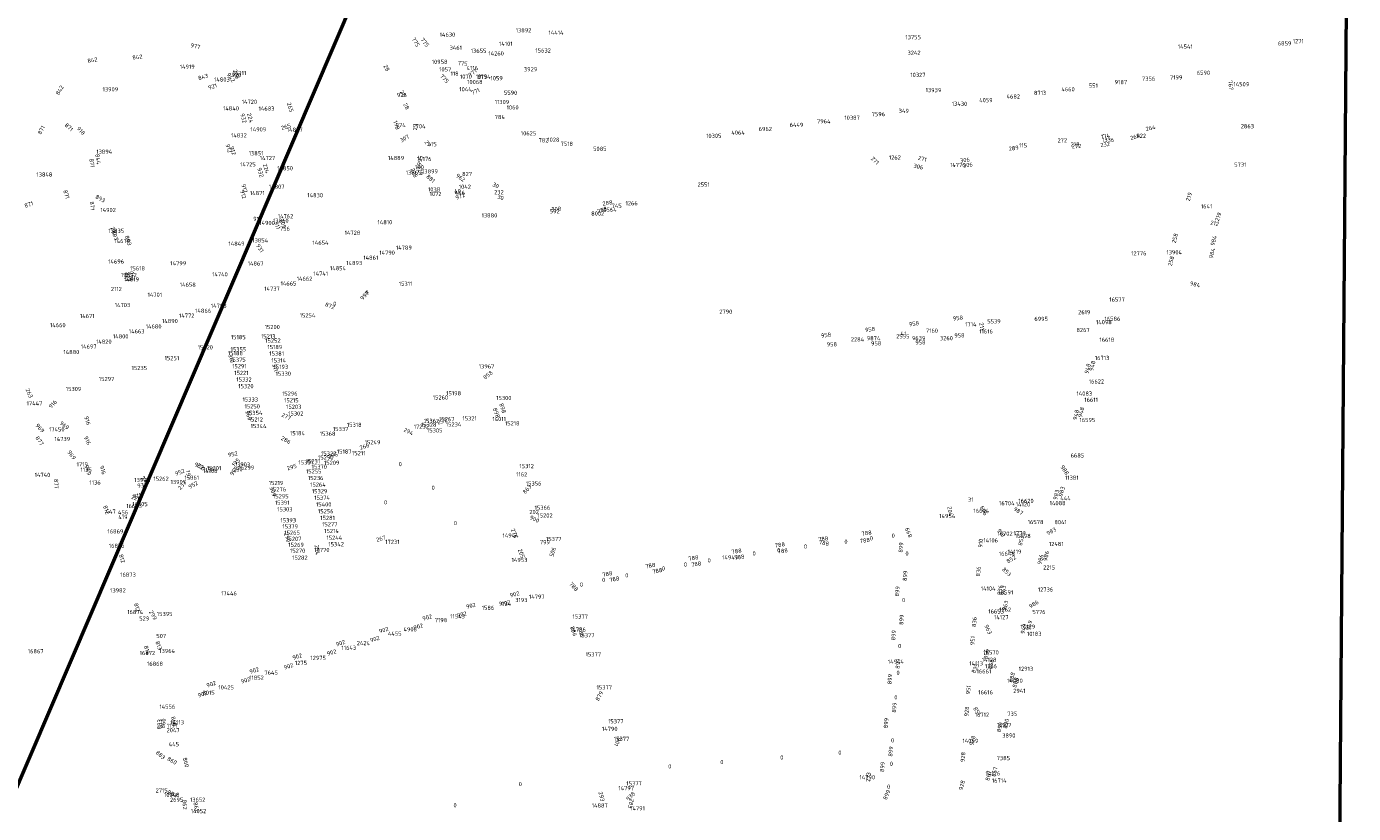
# Model space of a CAD drawing. Header units: metres. Extents: x 0 to 94175, y 0 to 466755.
# Tile 5 of 9: x 90841 to 91415, y 465753 to 466094. Entities that reach past the tile are written whole.
import ezdxf

# ---------------------------------------------------------------- set-up
doc = ezdxf.new("R2010")
doc.units = ezdxf.units.M
for name, color, linetype in [('120010_STRAATMEUB_OPGRAS_TOTAAL_MText', 7, 'CONTINUOUS'), ('120060_GRAS_RAND_BEPL_MText', 7, 'CONTINUOUS'), ('120070_GRAS_RAND_VERH_MText', 7, 'CONTINUOUS'), ('130020_ROZEN_RAND_GRASVERH_MText', 7, 'CONTINUOUS'), ('141020_OPGAHEESTR_RAND_GRASVERH_MText', 7, 'CONTINUOUS'), ('160020_BODEMBEDEK_RAND_GRASVERH_MText', 7, 'CONTINUOUS'), ('OEG_CAD_BODEMBEDEKKERS_NIEUW RHIJNGEEST_2023-0116_MText', 7, 'CONTINUOUS'), ('OEG_CAD_BOOM_BUITENLUST_2023-0116_MText', 7, 'CONTINUOUS'), ('OEG_CAD_BOOM_NIEUW RHIJNGEEST_2023-0116_MText', 7, 'CONTINUOUS'), ('OEG_CAD_BOSPLANTSEON_NIEUW RHIJNGEEST_2023-0116_MText', 7, 'CONTINUOUS'), ('OEG_CAD_GRAS_NIEUW RHIJNGEEST_2023-0116_MText', 7, 'CONTINUOUS'), ('OEG_CAD_HAAG_NIEUW RHIJNGEEST_2023-0116_MText', 7, 'CONTINUOUS'), ('OEG_CAD_OPGAANDE HEESTER_NIEUW RHIJNGEEST_2023-0116_MText', 7, 'CONTINUOUS'), ('OEG_CAD_ROZEN_NIEUW RHIJNGEEST_2023-0116_MText', 7, 'CONTINUOUS'), ('OEG_GV_GRAS_BUITENLUST_IB_2023-0115_MText', 7, 'CONTINUOUS')]:
    doc.layers.add(name, color=color, linetype=linetype)
doc.layers.add('Kader_A0', color=4, linetype='CONTINUOUS', lineweight=50)
doc.styles.add('Leiden', font='isocp.shx')

msp = doc.modelspace()

# ---------------------------------------------------------------- linework, layer by layer
at = {"layer": 'Kader_A0', "flags": 128}
for points in [[(90017.32, 466755.33), (91070.31, 466311.57), (90789.19, 465654.24), (90617.24, 465723.31), (90595.71, 465659.76), (89712.26, 466026.62)], [(91415.05, 466500.5), (91405.98, 465357.86), (90691.13, 465367.31), (90689.47, 465552.61), (90622.51, 465548.29), (90625.07, 466504.89)]]:
    msp.add_lwpolyline(points, close=True, dxfattribs=at)

# ---------------------------------------------------------------- texts
at = {"layer": '120010_STRAATMEUB_OPGRAS_TOTAAL_MText', "color": 0, "char_height": 1.8, "style": 'Leiden'}
for s, insert, attachment_point in [('1057', (91019.28, 466075.09), 4), ('118', (91024.2, 466073.25), 4), ('1070', (91028.28, 466071.94), 4), ('1019', (91039.99, 466071.07), 9), ('1059', (91041.5, 466071.25), 4), ('1044', (91028, 466066.49), 4), ('1060', (91048.49, 466058.6), 4), ('1028', (91066.11, 466044.63), 4), ('1038', (91014.44, 466023.14), 4), ('1042', (91027.77, 466024.28), 4), ('1072', (91015.15, 466021.18), 4), ('446', (91026, 466021.66), 4), ('1719', (90862.34, 465904.14), 4), ('1135', (90864.03, 465901.84), 4), ('1136', (90867.9, 465896.3), 4), ('447', (90879.27, 465882.8), 9), ('456', (90880.26, 465882.49), 7), ('419', (90880.41, 465881.31), 4), ('1779', (91267.94, 465874.33), 4), ('1262', (91261.7, 465841.26), 4), ('529', (90889.47, 465837.43), 4), ('507', (90896.85, 465829.88), 4), ('1366', (91255.5, 465816.8), 4), ('2047', (90901.28, 465789.09), 4), ('1191', (90901.37, 465791.07), 4)]:
    msp.add_mtext(s, dxfattribs=dict(at, insert=insert, attachment_point=attachment_point))
at = {"layer": '120060_GRAS_RAND_BEPL_MText', "color": 0, "char_height": 1.8, "attachment_point": 8, "style": 'Leiden'}
for s, insert, rotation in [('208', (90930.66, 466072.69), 287.75892), ('224', (90936.64, 466053.8), 287.44069), ('198', (90999.97, 466050.66), 289.72394), ('224', (90943.52, 466031.9), 287.44069), ('228', (91007.62, 466029.97), 292.41797), ('229', (91010.16, 466030.88), 294.27992), ('219', (91344.71, 466019.7), 72.88606), ('219', (91357.37, 466010.96), 69.63612), ('210', (90877.56, 466004.81), 290.88565), ('209', (90950.89, 466008.08), 288.01173), ('212', (91354.79, 466007.57), 347.91672), ('227', (90883.64, 465985.22), 280.49235), ('211', (91253.31, 465963.68), 279.74634), ('196', (90920.22, 465901), 10.36558), ('195', (90931.9, 465904.36), 45.77999), ('226', (90891.73, 465896.68), 322.61795), ('197', (90909.84, 465899.53), 277.68922), ('225', (90887.74, 465888.64), 338.20608)]:
    msp.add_mtext(s, dxfattribs=dict(at, insert=insert, rotation=rotation))
at = {"layer": '120070_GRAS_RAND_VERH_MText', "color": 0, "char_height": 1.8, "attachment_point": 8, "style": 'Leiden'}
for s, insert, rotation in [('977', (90913.58, 466084.21), 347.76048), ('775', (91008.36, 466086.39), 301.65879), ('775', (91012.39, 466086.18), 309.16689), ('842', (90869.37, 466078.21), 10.64585), ('842', (90888.74, 466079.5), 6.58167), ('775', (91029.35, 466076.74), 354.93334), ('771', (91034.34, 466072.83), 40.15401), ('843', (90917.33, 466070.96), 16.54254), ('921', (90921.45, 466066.78), 17.53803), ('942', (90928.43, 466071.03), 305.62951), ('775', (91020.89, 466070.42), 313.69446), ('767', (91361.03, 466068.08), 277.3136), ('842', (90855.8, 466065.59), 59.59306), ('771', (91035.33, 466064.68), 24.17496), ('871', (90858.44, 466049.36), 319.10204), ('932', (90933.72, 466053.68), 287.39605), ('784', (91045.55, 466053.54), 1.16537), ('871', (90847.86, 466048.37), 61.64803), ('918', (90863.54, 466047.86), 313.05338), ('912', (90927.35, 466040.62), 287.41461), ('912', (90929.15, 466039.63), 287.48824), ('782', (91064.41, 466043.47), 358.28444), ('871', (90868.1, 466034.4), 278.76115), ('844', (90870.74, 466036.1), 278.82518), ('995', (91011.82, 466035.45), 81.15422), ('932', (90941.08, 466030.2), 287.39605), ('881', (91015.02, 466027.11), 319.61243), ('962', (91028, 466027.48), 325.48737), ('912', (90934.14, 466023.33), 286.86819), ('871', (90841.97, 466015.72), 19.57172), ('871', (90857.08, 466020.7), 288.50492), ('871', (90868.22, 466015.94), 275.78622), ('893', (90872.2, 466018.34), 332.15225), ('912', (90933.61, 466020.66), 287.41461), ('972', (91028.71, 466019.28), 20.38897), ('912', (90940.66, 466009.45), 358.54567), ('911', (90948.29, 466007.28), 287.49056), ('893', (90878.09, 466002.93), 290.93768), ('893', (90883.83, 466000.74), 288.13716), ('984', (91355.42, 466000.76), 76.05588), ('931', (90940.94, 465997.23), 302.43151), ('984', (91354.73, 465995.26), 76.35314), ('841', (90882.87, 465985.11), 280.11669), ('940', (90887.05, 465985.5), 86.58944), ('984', (91346.3, 465981.16), 346.91934), ('997', (90987.68, 465976.58), 46.58018), ('872', (90971.69, 465971.9), 340.45622), ('958', (91224.92, 465964.1), 7.33814), ('958', (91243.95, 465966.55), 7.33814), ('958', (91186.86, 465959.2), 7.32866), ('958', (91205.89, 465961.65), 7.32866), ('958', (91244.52, 465959.01), 1.20359), ('958', (91189.28, 465955.19), 1.18115), ('958', (91208.46, 465955.59), 1.18115), ('958', (91227.64, 465955.98), 1.18115), ('948', (91302.89, 465946.55), 76.357), ('858', (91040.97, 465942.1), 38.86414), ('948', (91300.83, 465945.35), 75.79541), ('916', (90852.67, 465929.57), 47.42062), ('898', (91043.2, 465926.13), 290.03345), ('898', (91045.92, 465928.18), 288.40831), ('948', (91295.82, 465925.37), 76.7372), ('948', (91298.03, 465926.52), 76.357), ('969', (90845.84, 465919.2), 312.78213), ('969', (90856.55, 465920.26), 324.83714), ('916', (90866.14, 465922.77), 287.44384), ('877', (90845.56, 465913.82), 303.40162), ('916', (90866.19, 465914.09), 294.75901), ('969', (90859.46, 465907.65), 306.27846), ('952', (90930.12, 465907.67), 11.33525), ('969', (90866.39, 465901.35), 287.58214), ('916', (90872.85, 465901.42), 287.44384), ('952', (90907.34, 465899.9), 20.82431), ('952', (90915.06, 465902.6), 334.3658), ('952', (90931.17, 465900.72), 51.95762), ('988', (91289.28, 465901.17), 304.51624), ('877', (90852.62, 465895.69), 272.60014), ('952', (90913.23, 465894.45), 29.52207), ('811', (90888.62, 465889.7), 8.86521), ('933', (90890.87, 465894.22), 7.92631), ('863', (91057.97, 465892.79), 48.4739), ('983', (91287.27, 465890.75), 76.24771), ('983', (91289.63, 465892.16), 76.44722), ('812', (90874.4, 465884.18), 289.86335), ('909', (91255.88, 465884.52), 116.69397), ('987', (91269.47, 465883.19), 325.97155), ('900', (91060.15, 465879.64), 334.25273), ('788', (91204.41, 465873.53), 7.64605), ('899', (91223.35, 465874.96), 112.19612), ('910', (91261.77, 465873.94), 307.74205), ('983', (91284.72, 465874.37), 27.8401), ('788', (91148.16, 465865.67), 8.61474), ('788', (91166.89, 465868.43), 8.09741), ('788', (91168.11, 465865.81), 7.83576), ('788', (91185.64, 465871.01), 7.64845), ('788', (91185.68, 465869.21), 349.29139), ('788', (91203.64, 465870.31), 7.16741), ('899', (91220.07, 465868.1), 85.48935), ('910', (91254.57, 465869.96), 85.89976), ('853', (91272.05, 465870.91), 76.35164), ('812', (90881.15, 465863.13), 287.03781), ('905', (91067.53, 465866.48), 251.68243), ('788', (91129.46, 465862.74), 9.38248), ('788', (91130.68, 465860.12), 9.23514), ('788', (91149.38, 465863.09), 8.53342), ('852', (91267.39, 465862.31), 31.12184), ('986', (91280.46, 465862.81), 76.36237), ('986', (91282.89, 465864.3), 76.32122), ('788', (91092.24, 465855.84), 11.12564), ('788', (91110.82, 465859.46), 10.54762), ('788', (91113.85, 465857.18), 10.75403), ('899', (91221.88, 465855.82), 85.29926), ('836', (91253.58, 465857.69), 85.39275), ('853', (91264.33, 465856.99), 316.30678), ('788', (91076.86, 465850.63), 312.09127), ('788', (91095.26, 465853.58), 11.52772), ('899', (91218.48, 465849.1), 85.1566), ('836', (91262.91, 465849.59), 80.64845), ('963', (91264.36, 465849.5), 81.18567), ('902', (91048.25, 465843.24), 14.21693), ('902', (91052.16, 465847.04), 14.88087), ('986', (91277.15, 465842.88), 32.06436), ('812', (90887.67, 465841.99), 287.67624), ('902', (91014.32, 465837.04), 15.43704), ('902', (91029.31, 465838.33), 14.81166), ('902', (91033.23, 465842.08), 14.4745), ('963', (91265.22, 465842.83), 76.29114), ('902', (90995.54, 465831.6), 16.71127), ('902', (91010.46, 465833.12), 15.97022), ('886', (91076.68, 465831.66), 287.92704), ('899', (91220.32, 465836.82), 85.29926), ('836', (91251.82, 465835.87), 85.39275), ('963', (91256.12, 465832.33), 294.13949), ('949', (91273.17, 465832.76), 76.36138), ('949', (91275.57, 465834.23), 76.32254), ('902', (90976.81, 465825.92), 17.00802), ('902', (90991.66, 465827.68), 16.89453), ('886', (91079.8, 465831.27), 288.65423), ('899', (91216.87, 465830.1), 85.1566), ('951', (91251.06, 465827.8), 85.22902), ('814', (90891.98, 465823.48), 287.33734), ('813', (90897.04, 465825.48), 289.80127), ('902', (90958.13, 465820.12), 17.67141), ('902', (90972.99, 465821.85), 17.62787), ('856', (91257, 465822.01), 86.80698), ('902', (90939.5, 465814.12), 17.87732), ('902', (90954.35, 465815.9), 18.00377), ('899', (91218.75, 465817.82), 85.29926), ('835', (91252.14, 465815.4), 63.45779), ('856', (91259.02, 465817.42), 76.27127), ('902', (90920.86, 465808.16), 17.6169), ('902', (90935.73, 465809.86), 17.96151), ('899', (91215.26, 465811.1), 85.1566), ('888', (91268.08, 465811.77), 76.42273), ('888', (91269.63, 465809.53), 77.34845), ('902', (90917.12, 465803.83), 18.03514), ('879', (91089.42, 465803.48), 61.96047), ('951', (91249.23, 465806.48), 85.07407), ('899', (91217.19, 465798.81), 85.29926), ('851', (91251.37, 465796.86), 302.36168), ('860', (90900.72, 465791.92), 84.80832), ('860', (90903.74, 465792.71), 286.64967), ('899', (91213.65, 465792.1), 85.1566), ('928', (91248.56, 465797.14), 85.16773), ('890', (91265.52, 465791.75), 76.8507), ('883', (90899.07, 465791.56), 87.15957), ('890', (91262.83, 465790.13), 76.31465), ('901', (91095.67, 465784.37), 247.57774), ('928', (91251.01, 465784.39), 76.57559), ('883', (90898.07, 465777.69), 318.93257), ('860', (90903.21, 465775.12), 330.24253), ('860', (90908.8, 465774.92), 284.30916), ('899', (91215.63, 465779.81), 85.29926), ('928', (91246.91, 465777.4), 85.39679), ('899', (91212.04, 465773.1), 85.1566), ('867', (91257.9, 465769.19), 76.9982), ('867', (91260.57, 465770.89), 76.74937), ('928', (91246.44, 465765.11), 76.73997), ('883', (90903.45, 465760.74), 337.11999), ('938', (91102.74, 465759.88), 44.05246), ('899', (91213.85, 465760.81), 66.63135), ('862', (90908.27, 465756.82), 273.50398), ('862', (90913.25, 465755.66), 281.22062)]:
    msp.add_mtext(s, dxfattribs=dict(at, insert=insert, rotation=rotation))
at = {"layer": '130020_ROZEN_RAND_GRASVERH_MText', "color": 0, "char_height": 1.8, "attachment_point": 8, "style": 'Leiden'}
for s, insert, rotation in [('28', (90995.76, 466075.2), 298.76809), ('28', (91002.89, 466064.12), 302.46383), ('28', (91004.23, 466058.67), 296.78437), ('29', (91009.71, 466050.07), 90.05228), ('27', (91013.58, 466042.43), 304.91711), ('30', (91043.38, 466024.07), 334.18585), ('30', (91045.58, 466018.77), 342.74575), ('31', (91249.35, 465887.99), 1.52845)]:
    msp.add_mtext(s, dxfattribs=dict(at, insert=insert, rotation=rotation))
at = {"layer": '141020_OPGAHEESTR_RAND_GRASVERH_MText', "color": 0, "char_height": 1.8, "attachment_point": 8, "style": 'Leiden'}
for s, insert, rotation in [('265', (90953.94, 466058.4), 287.44799), ('265', (90953.21, 466049.38), 17.86808), ('307', (91004.77, 466044.38), 29.96814), ('264', (91320.77, 466045.01), 16.73015), ('264', (91327.44, 466048.82), 12.791), ('289', (91268.08, 466040.08), 8.06325), ('272', (91289.04, 466043.43), 1.56742), ('272', (91295.21, 466040.96), 2.98954), ('271', (91207.27, 466034.94), 315.29669), ('271', (91228.22, 466035.54), 344.42508), ('306', (91246.97, 466034.94), 7.68738), ('306', (91248.24, 466032.79), 7.60164), ('306', (91226.54, 466032.1), 347.98734), ('288', (91092.27, 466016.38), 8.09799), ('308', (91070.03, 466013.76), 4.037), ('288', (91090.09, 466013.42), 17.93366), ('258', (91338.61, 466001.8), 75.9652), ('258', (91336.97, 465991.91), 75.6356), ('310', (90928.42, 465949.71), 286.76416), ('311', (90947.37, 465945.69), 287.54308), ('263', (90841.02, 465934.59), 292.90282), ('260', (90935.99, 465925), 287.35539), ('277', (90952.7, 465924.07), 333.36318), ('294', (91005.65, 465917.52), 333.38378), ('259', (91020.8, 465921.95), 17.48151), ('286', (90952.51, 465913.87), 332.23935), ('275', (90973.65, 465907.12), 17.36472), ('266', (90987.22, 465911.07), 17.53054), ('295', (90955.75, 465902.11), 17.27381), ('309', (90946.47, 465892.08), 287.16121), ('204', (91239.56, 465883.72), 277.56359), ('290', (90952.7, 465872.3), 287.79238), ('276', (91050.96, 465873.97), 290.04712), ('284', (90965.64, 465867.02), 276.85828), ('267', (90994.32, 465871.12), 15.88991), ('205', (91054.06, 465865.23), 291.26445), ('299', (90894.69, 465838.42), 299.91336), ('273', (91205.94, 465768.74), 86.60968), ('293', (91088.69, 465760.2), 283.00014), ('283', (91101.48, 465757.63), 251.90847)]:
    msp.add_mtext(s, dxfattribs=dict(at, insert=insert, rotation=rotation))
at = {"layer": '160020_BODEMBEDEK_RAND_GRASVERH_MText', "color": 0, "char_height": 1.8, "attachment_point": 8, "style": 'Leiden'}
for s, insert, rotation in [('174', (91307.84, 466045.37), 8.10461), ('232', (91307.68, 466041.68), 8.39722), ('231', (90915.67, 465902.24), 323.3559), ('230', (90932.22, 465900.98), 6.5239), ('228', (90891.73, 465896.68), 322.61795), ('233', (90908.66, 465894.5), 49.27984), ('229', (90887.74, 465888.64), 338.20608)]:
    msp.add_mtext(s, dxfattribs=dict(at, insert=insert, rotation=rotation))
at = {"layer": 'OEG_CAD_BODEMBEDEKKERS_NIEUW RHIJNGEEST_2023-0116_MText', "color": 0, "char_height": 1.8, "attachment_point": 5, "style": 'Leiden'}
for s, insert in [('1336', (91308.85, 466044.55)), ('13903', (90934.11, 465904.09)), ('13907', (90906.34, 465896.5))]:
    msp.add_mtext(s, dxfattribs=dict(at, insert=insert))
at = {"layer": 'OEG_CAD_BOOM_BUITENLUST_2023-0116_MText', "color": 0, "char_height": 1.8, "attachment_point": 4, "style": 'Leiden'}
for s, insert in [('13892', (91052.4, 466091.97)), ('14630', (91019.49, 466090.1)), ('14101', (91045.2, 466086.14)), ('14414', (91066.6, 466090.95)), ('13755', (91221.1, 466089.01)), ('6859', (91382.29, 466086.31)), ('1271', (91388.77, 466087.28)), ('3461', (91023.78, 466084.42)), ('13655', (91032.95, 466083.09)), ('14260', (91040.6, 466081.97)), ('15632', (91060.94, 466083.25)), ('3242', (91222.01, 466082.26)), ('14541', (91339.02, 466084.94)), ('4116', (91031.15, 466075.64)), ('3929', (91056, 466075.13)), ('2734', (91035.84, 466071.83)), ('10327', (91223.23, 466072.7)), ('9187', (91311.67, 466069.54)), ('7356', (91323.49, 466071.04)), ('7199', (91335.63, 466071.57)), ('6590', (91347.23, 466073.6)), ('5590', (91047.32, 466064.93)), ('13939', (91229.86, 466066.09)), ('4682', (91264.89, 466063.34)), ('8713', (91276.74, 466064.9)), ('4660', (91288.62, 466066.47)), ('551', (91300.48, 466068.06)), ('349', (91218.2, 466057.11)), ('13430', (91241.16, 466060.16)), ('4059', (91253.04, 466061.74)), ('6449', (91171.01, 466051.05)), ('7964', (91182.85, 466052.6)), ('10387', (91194.68, 466054.14)), ('7596', (91206.5, 466055.69)), ('10305', (91134.85, 466046.31)), ('4064', (91145.75, 466047.71)), ('6962', (91157.58, 466049.28)), ('7518', (91071.82, 466042.85)), ('5085', (91085.92, 466040.69))]:
    msp.add_mtext(s, dxfattribs=dict(at, insert=insert))
at = {"layer": 'OEG_CAD_BOOM_NIEUW RHIJNGEEST_2023-0116_MText', "color": 0, "char_height": 1.8, "style": 'Leiden'}
for s, insert, attachment_point in [('14803', (90921.84, 466070.69), 4), ('14711', (90929.84, 466073.45), 4), ('14840', (90925.74, 466058.21), 4), ('14720', (90933.81, 466061.04), 4), ('14683', (90941.1, 466058.11), 4), ('14832', (90929.19, 466046.5), 4), ('14909', (90937.6, 466049.09), 4), ('14857', (90953.33, 466048.92), 4), ('2863', (91366.26, 466050.47), 4), ('14725', (90933.14, 466033.94), 4), ('14727', (90941.61, 466036.68), 4), ('5731', (91363.44, 466033.85), 4), ('14850', (90949.14, 466032.29), 4), ('14807', (90945.53, 466024.29), 4), ('2551', (91131.12, 466025.22), 4), ('14871', (90937.33, 466021.54), 4), ('14830', (90962.21, 466020.62), 4), ('1266', (91099.97, 466017.12), 4), ('14902', (90872.61, 466014.24), 4), ('14762', (90949.41, 466011.52), 4), ('8002', (91085.1, 466012.69), 4), ('10564', (91089.33, 466014.28), 4), ('745', (91093.93, 466016.01), 4), ('14900', (90941.41, 466008.63), 4), ('14810', (90992.58, 466008.93), 4), ('14670', (90878.69, 466000.77), 4), ('14849', (90928.07, 465999.62), 4), ('14654', (90964.45, 466000.04), 4), ('14728', (90978.35, 466004.36), 4), ('14861', (90986.45, 465993.59), 4), ('14790', (90993.36, 465995.74), 4), ('14789', (91000.55, 465997.92), 4), ('12776', (91318.81, 465995.47), 4), ('14696', (90876, 465991.92), 4), ('15618', (90885.49, 465988.96), 4), ('14799', (90902.9, 465991.16), 4), ('14867', (90936.4, 465991.07), 4), ('14854', (90971.97, 465989.02), 4), ('14893', (90979.05, 465991.25), 4), ('14819', (90882.86, 465984.16), 4), ('14740', (90920.99, 465986.4), 4), ('14665', (90950.63, 465982.42), 4), ('14662', (90957.62, 465984.47), 4), ('14741', (90964.81, 465986.7), 4), ('15311', (91001.79, 465982.29), 4), ('14701', (90893.05, 465977.52), 4), ('14658', (90907.01, 465981.89), 4), ('14737', (90943.55, 465980.14), 4), ('0', (90987.34, 465978.5), 4), ('14703', (90878.86, 465973.07), 4), ('14866', (90913.65, 465970.6), 4), ('14798', (90920.43, 465972.75), 4), ('0', (90973.42, 465973.66), 4), ('16577', (91309.36, 465975.48), 4), ('14671', (90863.77, 465968.35), 4), ('14890', (90899.3, 465966.16), 4), ('14772', (90906.66, 465968.53), 4), ('15254', (90958.92, 465968.62), 4), ('2790', (91140.54, 465970.18), 4), ('1714', (91246.95, 465964.76), 4), ('5539', (91256.54, 465966.03), 4), ('6995', (91276.92, 465967.1), 4), ('2619', (91295.87, 465969.97), 4), ('16586', (91307.28, 465967.13), 4), ('14660', (90850.81, 465964.38), 4), ('14800', (90878.04, 465959.53), 4), ('14663', (90884.94, 465961.72), 4), ('14680', (90892.27, 465963.82), 4), ('15185', (90929.13, 465959.18), 4), ('15213', (90942.17, 465958.67), 7), ('15200', (90943.75, 465963.58), 4), ('2555', (91217.13, 465959.56), 4), ('7160', (91229.96, 465962.01), 4), ('11616', (91253.05, 465961.66), 4), ('8267', (91295.13, 465962.3), 4), ('14697', (90864.15, 465955.11), 4), ('14820', (90870.74, 465957.26), 4), ('15220', (90914.77, 465954.78), 4), ('15355', (90928.99, 465953.96), 4), ('15252', (90943.99, 465957.72), 4), ('15189', (90944.9, 465954.89), 4), ('2284', (91197.49, 465958.21), 4), ('9874', (91204.39, 465958.72), 4), ('9639', (91223.9, 465958.77), 4), ('3260', (91236.06, 465958.74), 4), ('16618', (91305.07, 465958.08), 4), ('14880', (90856.62, 465952.72), 4), ('15251', (90900.45, 465950.1), 4), ('15188', (90927.86, 465952.25), 4), ('15375', (90928.79, 465949.4), 4), ('15381', (90945.75, 465952.11), 4), ('15314', (90946.63, 465949.11), 4), ('16713', (91303.12, 465950.2), 4), ('15235', (90886.13, 465945.83), 4), ('15291', (90929.66, 465946.62), 4), ('15221', (90930.58, 465943.73), 4), ('15193', (90947.54, 465946.34), 4), ('15330', (90948.48, 465943.4), 4), ('15309', (90857.65, 465936.77), 4), ('15297', (90871.94, 465941.09), 4), ('15332', (90931.46, 465940.88), 4), ('15320', (90932.32, 465937.97), 4), ('16622', (91300.47, 465940.01), 4), ('17447', (90840.71, 465930.56), 4), ('15333', (90934.17, 465932.22), 4), ('15296', (90951.25, 465934.76), 4), ('15215', (90952.16, 465931.88), 4), ('15260', (91016.51, 465933.09), 4), ('15198', (91022.32, 465934.91), 4), ('15300', (91043.96, 465932.86), 4), ('16611', (91298.54, 465932.07), 4), ('15250', (90935.03, 465929.24), 4), ('15354', (90935.95, 465926.4), 4), ('15203', (90953.03, 465929.06), 4), ('15302', (90953.9, 465926.16), 4), ('17450', (90850.39, 465919.25), 4), ('15212', (90936.82, 465923.58), 4), ('15344', (90937.68, 465920.7), 4), ('15337', (90973.29, 465919.4), 4), ('15318', (90979.34, 465921.24), 4), ('17232', (91008.27, 465920.47), 4), ('15328', (91014.73, 465920.39), 8), ('15362', (91019.28, 465922.04), 9), ('15267', (91022.57, 465922.79), 8), ('15234', (91025.5, 465922.34), 2), ('15321', (91029.34, 465924.05), 4), ('15218', (91047.75, 465921.87), 4), ('16595', (91296.46, 465923.36), 4), ('15184', (90954.72, 465917.62), 4), ('15368', (90967.57, 465917.41), 4), ('15249', (90987.06, 465913.7), 4), ('15305', (91017.36, 465919.73), 2), ('15290', (90970.18, 465906.2), 8), ('15322', (90974.74, 465907.96), 9), ('15187', (90978.19, 465908.8), 8), ('15211', (90981.56, 465908.98), 4), ('6685', (91292.61, 465908), 4), ('15301', (90918.72, 465902.48), 4), ('15299', (90932.45, 465902.71), 4), ('15351', (90958.37, 465904.98), 4), ('15231', (90964.61, 465904.6), 8), ('15370', (90967.36, 465904.01), 2), ('15209', (90972.74, 465905.73), 2), ('0', (91001.75, 465904.24), 4), ('15312', (91054.04, 465903.38), 4), ('15262', (90895.56, 465897.91), 4), ('15361', (90909.04, 465898.4), 4), ('15219', (90945.51, 465896.1), 4), ('15255', (90961.61, 465901.1), 4), ('15236', (90962.49, 465898.23), 4), ('15356', (91056.77, 465895.86), 4), ('11381', (91290.16, 465898.38), 4), ('15276', (90946.35, 465893.33), 4), ('15295', (90947.36, 465890.3), 4), ('15264', (90963.41, 465895.36), 4), ('15329', (90964.18, 465892.51), 4), ('0', (91016.01, 465894), 4), ('16635', (90883.85, 465886.09), 4), ('15391', (90948.17, 465887.53), 4), ('15303', (90949.14, 465884.68), 4), ('15374', (90965.21, 465889.67), 4), ('15400', (90965.96, 465886.8), 4), ('0', (90995.38, 465887.71), 4), ('15366', (91060.6, 465885.42), 4), ('16704', (91261.62, 465887.33), 4), ('16620', (91269.98, 465888.34), 4), ('444', (91288.13, 465889.49), 4), ('15393', (90950.58, 465879.95), 4), ('15256', (90966.82, 465883.86), 4), ('15281', (90967.8, 465880.98), 4), ('0', (91025.65, 465878.74), 4), ('15202', (91061.82, 465882.01), 4), ('16604', (91250.56, 465884.05), 4), ('16578', (91274.05, 465879.16), 4), ('8041', (91285.58, 465879.14), 4), ('16869', (90875.7, 465875.12), 4), ('15379', (90951.42, 465877.28), 4), ('15265', (90952.24, 465874.59), 4), ('15277', (90968.6, 465878.2), 4), ('15214', (90969.54, 465875.32), 4), ('0', (91215.16, 465873.27), 4), ('16702', (91260.9, 465874.15), 4), ('16598', (91268.46, 465873.17), 4), ('16876', (90876.28, 465868.89), 4), ('15207', (90953.05, 465871.91), 4), ('15269', (90953.97, 465869.32), 4), ('15244', (90970.47, 465872.4), 4), ('15342', (90971.31, 465869.58), 4), ('17231', (90995.94, 465870.6), 4), ('15377', (91065.51, 465871.83), 4), ('0', (91177.19, 465868.62), 4), ('0', (91194.68, 465870.7), 4), ('0', (91205.69, 465872.17), 4), ('12481', (91283.23, 465869.7), 4), ('15270', (90954.72, 465866.75), 4), ('15282', (90955.63, 465863.77), 4), ('0', (91135.48, 465862.59), 4), ('0', (91154.93, 465865.6), 4), ('0', (91165.57, 465866.99), 4), ('0', (91221.11, 465865.56), 4), ('16648', (91261.53, 465865.47), 4), ('16873', (90881.2, 465856.41), 4), ('0', (91099.8, 465856.14), 4), ('0', (91115.66, 465859.08), 4), ('0', (91125.24, 465860.79), 4), ('2215', (91280.73, 465859.52), 4), ('0', (91080.22, 465852.11), 4), ('0', (91089.8, 465854.14), 4), ('12736', (91278.44, 465849.97), 4), ('17446', (90924.86, 465848.33), 4), ('3193', (91052.18, 465845.42), 4), ('14797', (91058.13, 465846.83), 4), ('0', (91219.6, 465845.42), 4), ('16591', (91261.4, 465848.71), 4), ('16874', (90884.26, 465840.22), 4), ('15395', (90897.06, 465839.38), 4), ('11543', (91024.04, 465838.39), 4), ('1586', (91037.69, 465842.05), 4), ('9134', (91045.08, 465843.8), 4), ('16653', (91256.99, 465840.48), 4), ('5776', (91276.07, 465840.27), 4), ('4906', (91003.85, 465832.74), 4), ('7198', (91017.38, 465836.72), 4), ('15377', (91077, 465838.3), 4), ('4455', (90997.1, 465830.83), 4), ('15377', (91079.83, 465830.16), 4), ('10183', (91273.73, 465830.79), 4), ('16867', (90841.2, 465823.27), 4), ('16872', (90889.63, 465822.52), 4), ('11643', (90976.98, 465824.74), 4), ('2424', (90983.61, 465826.78), 4), ('15377', (91082.69, 465821.95), 4), ('0', (91217.93, 465825.52), 4), ('16570', (91254.84, 465822.76), 4), ('16868', (90892.81, 465817.83), 4), ('1275', (90956.84, 465818.23), 4), ('12975', (90963.53, 465820.39), 4), ('12913', (91270.12, 465815.68), 4), ('11852', (90937.04, 465811.83), 4), ('7645', (90943.63, 465814), 4), ('0', (91217.24, 465813.94), 4), ('16661', (91251.91, 465814.53), 4), ('8015', (90916.76, 465805.32), 4), ('10425', (90923.73, 465807.61), 4), ('15377', (91087.43, 465807.66), 4), ('16616', (91252.64, 465805.51), 4), ('2941', (91267.77, 465806.12), 4), ('14556', (90898.17, 465799.27), 4), ('0', (91216.3, 465803.34), 4), ('14113', (90902.9, 465792.51), 4), ('15377', (91092.39, 465792.97), 4), ('16712', (91251.12, 465795.8), 4), ('735', (91265.21, 465796.17), 4), ('3890', (91262.98, 465786.79), 4), ('15377', (91094.89, 465785.34), 4), ('0', (91214.87, 465784.7), 4), ('0', (91140.96, 465775.31), 4), ('0', (91166.9, 465777.3), 4), ('0', (91192.06, 465779.37), 4), ('7385', (91260.61, 465777.01), 4), ('0', (91118.41, 465773.43), 4), ('0', (91214.34, 465774.55), 4), ('0', (91053.71, 465765.77), 4), ('15377', (91100.29, 465766.06), 4), ('0', (91213.16, 465764.64), 4), ('16714', (91258.52, 465767.3), 4), ('10048', (90900.18, 465761.11), 4), ('2695', (90902.78, 465758.97), 4), ('13652', (90911.38, 465759.01), 4), ('14052', (90911.75, 465754.07), 4), ('0', (91025.48, 465756.63), 4)]:
    msp.add_mtext(s, dxfattribs=dict(at, insert=insert, attachment_point=attachment_point))
at = {"layer": 'OEG_CAD_BOSPLANTSEON_NIEUW RHIJNGEEST_2023-0116_MText', "color": 0, "char_height": 1.8, "attachment_point": 5, "style": 'Leiden'}
for s, insert in [('13865', (91008.19, 466030.39)), ('13880', (91041.04, 466011.88))]:
    msp.add_mtext(s, dxfattribs=dict(at, insert=insert))
at = {"layer": 'OEG_CAD_GRAS_NIEUW RHIJNGEEST_2023-0116_MText', "color": 0, "char_height": 1.8, "attachment_point": 5, "style": 'Leiden'}
for s, insert in [('14919', (90910.22, 466076.2)), ('13909', (90876.94, 466066.44)), ('13894', (90874.3, 466039.44)), ('13851', (90940.02, 466038.78)), ('14889', (91000.59, 466036.73)), ('14176', (91012.79, 466036.33)), ('13848', (90848.4, 466029.57)), ('190', (91010.75, 466032.75)), ('13899', (91015.3, 466030.94)), ('827', (91031.38, 466029.8)), ('40', (91027.26, 466022.4)), ('1641', (91351.49, 466015.78)), ('13835', (90879.5, 466005.19)), ('13860', (90950.74, 466009.6)), ('13854', (90941.81, 466001.05)), ('13892', (90885.01, 465986.07)), ('14098', (91306.99, 465965.67)), ('41', (91220.24, 465960.71)), ('13967', (91039.78, 465946.56)), ('14083', (91298.55, 465934.78)), ('14011', (91045.24, 465923.74)), ('14739', (90856.13, 465915.12)), ('14740', (90847.57, 465899.59)), ('13991', (90890.47, 465897.35)), ('14108', (90920.18, 465901.28)), ('1162', (91055.01, 465899.81)), ('14005', (90889.76, 465886.93)), ('14120', (91271.98, 465886.83)), ('14088', (91286.99, 465887.35)), ('202', (91060.38, 465883.52)), ('799', (91065.04, 465870.46)), ('14106', (91258.01, 465871.25)), ('14949', (91145.25, 465863.86)), ('14119', (91268.32, 465866.36)), ('14104', (91256.91, 465850.41)), ('13982', (90880.23, 465849.59)), ('14786', (91079.35, 465832.65)), ('14127', (91262.6, 465838)), ('14129', (91274.08, 465833.87)), ('13964', (90901.55, 465823.39)), ('14944', (91216.96, 465818.71)), ('14113', (91251.71, 465818.03)), ('14128', (91257.34, 465819.57)), ('14080', (91268.53, 465810.52)), ('14790', (91093.12, 465789.67)), ('14107', (91263.81, 465791.33)), ('445', (90904.43, 465783.04)), ('14069', (91249.19, 465784.47)), ('14126', (91258.97, 465770.43)), ('14797', (91100.23, 465764.01)), ('2715', (90899.17, 465763.01))]:
    msp.add_mtext(s, dxfattribs=dict(at, insert=insert))
at = {"layer": 'OEG_CAD_HAAG_NIEUW RHIJNGEEST_2023-0116_MText', "color": 0, "char_height": 1.8, "attachment_point": 5, "style": 'Leiden'}
for s, insert in [('920', (90931.5, 466072.59)), ('756', (90952.51, 466006.1)), ('2112', (90879.54, 465980.05))]:
    msp.add_mtext(s, dxfattribs=dict(at, insert=insert))
at = {"layer": 'OEG_CAD_OPGAANDE HEESTER_NIEUW RHIJNGEEST_2023-0116_MText', "color": 0, "char_height": 1.8, "attachment_point": 5, "style": 'Leiden'}
for s, insert in [('974', (91002.6, 466050.95)), ('922', (91323.16, 466046.32)), ('115', (91272.01, 466042.16)), ('218', (91294.56, 466042.65)), ('1262', (91216.54, 466036.94)), ('14776', (91243.78, 466033.71)), ('592', (91069.32, 466013.69)), ('13904', (91337.45, 465995.91)), ('14954', (91239.22, 465881.79)), ('14944', (91050.19, 465873.32)), ('13770', (90968.52, 465867.1)), ('14953', (91054.05, 465862.78)), ('14790', (91204.59, 465768.74)), ('14887', (91088.78, 465756.52)), ('14791', (91105.14, 465755.28))]:
    msp.add_mtext(s, dxfattribs=dict(at, insert=insert))
at = {"layer": 'OEG_CAD_ROZEN_NIEUW RHIJNGEEST_2023-0116_MText', "color": 0, "char_height": 1.8, "attachment_point": 5, "style": 'Leiden'}
for s, insert in [('926', (91003.14, 466063.98)), ('704', (91011.23, 466050.48)), ('415', (91016.26, 466042.7)), ('232', (91045.15, 466021.92))]:
    msp.add_mtext(s, dxfattribs=dict(at, insert=insert))
at = {"layer": 'OEG_GV_GRAS_BUITENLUST_IB_2023-0115_MText', "color": 0, "char_height": 1.8, "attachment_point": 5, "style": 'Leiden'}
for s, insert in [('10958', (91019.48, 466078.34)), ('10068', (91034.75, 466069.63)), ('14509', (91366.51, 466068.66)), ('11309', (91046.44, 466060.94)), ('10625', (91057.95, 466047.39))]:
    msp.add_mtext(s, dxfattribs=dict(at, insert=insert))

doc.saveas('drawing.dxf')
